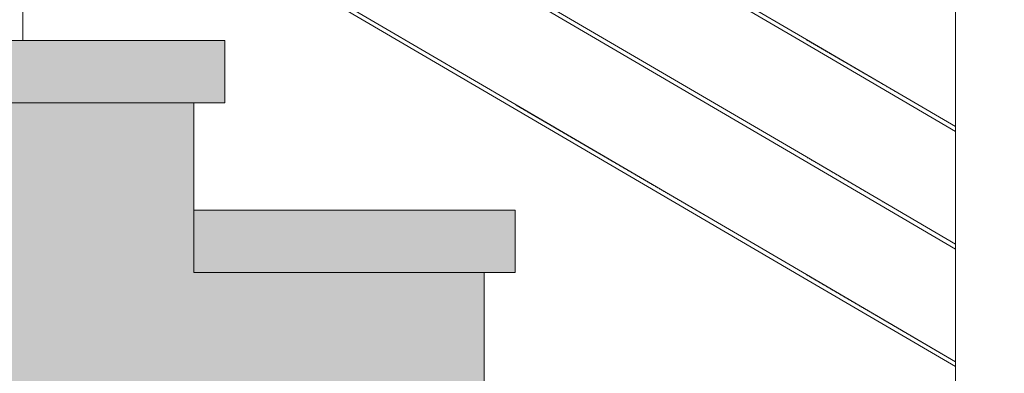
# Model space of a CAD drawing. Header units: millimetres. Extents: x -126680 to -83680, y 18016 to 39016.
# Tile 87 of 121: x -109347 to -108397, y 30137 to 30478. Entities that reach past the tile are written whole.
import ezdxf

# ---------------------------------------------------------------- set-up
doc = ezdxf.new("R2010")
doc.units = ezdxf.units.MM
doc.header["$MEASUREMENT"] = 0
doc.linetypes.add('Wipeout_Contour', pattern=[1000, 0, -1000])
doc.layers.add('Nowe_Konstrukcja - Schody', color=7, linetype='Continuous')
doc.layers.add('Nowe_Konstrukcja - Ściany zew', color=7, linetype='Continuous')
for name, color, linetype, lineweight, true_color in [('Nowe_Konstrukcja - Schody_Nr_pióra__101', 250, 'Continuous', 13, 0x333333), ('Nowe_Konstrukcja - Schody_Nr_pióra__116', 7, 'Continuous', 13, 0xcccccc), ('Nowe_Konstrukcja - Stropy_Nr_pióra__23', 7, 'Continuous', 13, 0x858585)]:
    doc.layers.add(name, color=color, linetype=linetype, lineweight=lineweight, true_color=true_color)
for name, color, linetype, lineweight in [('Nowe_Konstrukcja - Schody_Nr_pióra__3', 7, 'Continuous', 13), ('Nowe_Konstrukcja - Stropy_Nr_pióra__21', 7, 'Continuous', 20), ('Nowe_Tabelka_Nr_pióra__3', 7, 'Continuous', 13)]:
    doc.layers.add(name, color=color, linetype=linetype, lineweight=lineweight)
doc.styles.add('STYL_AUTOMATYCZNY_2', font='arial.ttf', dxfattribs={"width": 0.8})

msp = doc.modelspace()

# ---------------------------------------------------------------- wipeouts: each hides what was drawn before it
at = {"color": 254, "linetype": 'Wipeout_Contour', "lineweight": 0, "ltscale": 4085711.190507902}
msp.add_wipeout([(-109958.98, 30984.27), (-110019.94, 30948.64), (-109988.98, 30948.64), (-109988.98, 30888.64), (-110018.98, 30888.64), (-110018.98, 30785.01), (-109708.98, 30785.01), (-109708.98, 30725.01), (-109738.98, 30725.01), (-109738.98, 30621.37), (-109428.98, 30621.37), (-109428.98, 30561.37), (-109458.98, 30561.37), (-109458.98, 30457.73), (-109148.98, 30457.73), (-109148.98, 30397.73), (-109178.98, 30397.73), (-109178.98, 30294.1), (-108868.98, 30294.1), (-108868.98, 30234.1), (-108898.98, 30234.1), (-108898.98, 30130.46), (-108588.98, 30130.46), (-108588.98, 30070.46), (-108618.98, 30070.46), (-108618.98, 29966.83), (-108443.98, 29966.83), (-108443.98, 30143.41), (-108869.99, 30392.37), (-109149.99, 30556.01), (-109343.98, 30669.38), (-109343.98, 30457.74), (-109393.98, 30457.74), (-109393.98, 30698.6), (-109709.99, 30883.28), (-109920.89, 31006.53)], dxfattribs=at).dxf.layer = 'Nowe_Konstrukcja - Ściany zew'

# ---------------------------------------------------------------- next in the draw order: wipeouts: each hides what was drawn before it
at = {"color": 254, "linetype": 'Wipeout_Contour', "lineweight": 0, "ltscale": 905363.251877}
msp.add_wipeout([(-109343.98, 30896.05), (-109343.98, 30787.35), (-109147.97, 30672.8), (-108867.97, 30509.16), (-108443.98, 30261.37), (-108443.98, 30370.07), (-108869.99, 30619.04), (-109149.99, 30782.68)], dxfattribs=at).dxf.layer = 'Nowe_Konstrukcja - Ściany zew'

# ---------------------------------------------------------------- next in the draw order: wipeouts: each hides what was drawn before it
at = {"color": 254, "linetype": 'Wipeout_Contour', "lineweight": 0, "ltscale": 1018388.090899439}
msp.add_wipeout([(-109343.98, 30900.68), (-109147.97, 30786.13), (-108867.97, 30622.49), (-108587.97, 30458.86), (-108443.98, 30374.71), (-108443.98, 30483.41), (-108869.99, 30732.37), (-109149.99, 30896.01), (-109343.98, 31009.38)], dxfattribs=at).dxf.layer = 'Nowe_Konstrukcja - Ściany zew'

# ---------------------------------------------------------------- next in the draw order: wipeouts: each hides what was drawn before it
at = {"color": 254, "linetype": 'Wipeout_Contour', "lineweight": 0, "ltscale": 905118.423751}
msp.add_wipeout([(-109149.99, 30669.34), (-109343.98, 30782.72), (-109343.98, 30674.01), (-109147.97, 30559.46), (-108867.97, 30395.83), (-108443.98, 30148.04), (-108443.98, 30256.74), (-108869.99, 30505.71)], dxfattribs=at).dxf.layer = 'Nowe_Konstrukcja - Ściany zew'

# ---------------------------------------------------------------- next in the draw order: linework, layer by layer
at = {"layer": 'Nowe_Konstrukcja - Schody_Nr_pióra__3', "color": 7, "linetype": 'Continuous', "lineweight": 13}
for p, q in [((-109178.98, 30294.1), (-109178.98, 30397.73)), ((-108898.98, 30130.46), (-108898.98, 30234.1))]:
    msp.add_line(p, q, dxfattribs=at)

# ---------------------------------------------------------------- next in the draw order: texts
at = {"layer": 'Nowe_Tabelka_Nr_pióra__3', "color": 7, "linetype": 'Continuous', "lineweight": 13, "insert": (-109638.94, 29718.08), "char_height": 167.1876, "attachment_point": 8, "rotation": 329.89621, "line_spacing_factor": 0.938208, "style": 'STYL_AUTOMATYCZNY_2'}
msp.add_mtext('\\A1;{\\pqc;\\fArial|b0|i0|c238|p0;\\W0.800000;11 x 16,36\\P\\pqc;\\fArial|b0|i0|c238|p0;\\W0.800000;28}', dxfattribs=at)

# ---------------------------------------------------------------- next in the draw order: wipeouts: each hides what was drawn before it
at = {"color": 254, "linetype": 'Wipeout_Contour', "lineweight": 0, "ltscale": 454683.805374}
msp.add_wipeout([(-109393.98, 30457.74), (-109343.98, 30457.74), (-109343.98, 31486.31), (-109393.98, 31486.31)], dxfattribs=at).dxf.layer = 'Nowe_Konstrukcja - Schody'
at = {"color": 254, "linetype": 'Wipeout_Contour', "lineweight": 0, "ltscale": 450458.095091}
msp.add_wipeout([(-108443.98, 30931.11), (-108443.98, 29966.83), (-108393.98, 29966.83), (-108393.98, 30931.11)], dxfattribs=at).dxf.layer = 'Nowe_Konstrukcja - Schody'

# ---------------------------------------------------------------- next in the draw order: linework, layer by layer
at = {"layer": 'Nowe_Konstrukcja - Schody_Nr_pióra__101', "color": 250, "linetype": 'Continuous', "lineweight": 13, "true_color": 0x333333}
msp.add_line((-109343.98, 30457.74), (-109343.98, 31486.31), dxfattribs=at)

# ---------------------------------------------------------------- next in the draw order: wipeouts: each hides what was drawn before it
at = {"color": 254, "linetype": 'Wipeout_Contour', "lineweight": 0, "ltscale": 450548.776514}
msp.add_wipeout([(-108589.99, 30228.74), (-108443.98, 30143.41), (-108443.98, 30144.09), (-108589.69, 30229.24)], dxfattribs=at).dxf.layer = 'Nowe_Konstrukcja - Schody'

# ---------------------------------------------------------------- next in the draw order: wipeouts: each hides what was drawn before it
at = {"color": 254, "linetype": 'Wipeout_Contour', "lineweight": 0, "ltscale": 450549.048885}
msp.add_wipeout([(-108588.98, 30230.46), (-108443.98, 30145.72), (-108443.98, 30147.36), (-108588.27, 30231.69)], dxfattribs=at).dxf.layer = 'Nowe_Konstrukcja - Schody'

# ---------------------------------------------------------------- next in the draw order: wipeouts: each hides what was drawn before it
at = {"color": 254, "linetype": 'Wipeout_Contour', "lineweight": 0, "ltscale": 450549.156745}
msp.add_wipeout([(-108588.27, 30231.69), (-108443.98, 30147.36), (-108443.98, 30148.04), (-108587.97, 30232.19)], dxfattribs=at).dxf.layer = 'Nowe_Konstrukcja - Schody'

# ---------------------------------------------------------------- next in the draw order: wipeouts: each hides what was drawn before it
at = {"color": 254, "linetype": 'Wipeout_Contour', "lineweight": 0, "ltscale": 451502.830319}
msp.add_wipeout([(-108589.99, 30228.74), (-108589.69, 30229.24), (-108869.69, 30392.88), (-108869.99, 30392.37)], dxfattribs=at).dxf.layer = 'Nowe_Konstrukcja - Schody'

# ---------------------------------------------------------------- next in the draw order: wipeouts: each hides what was drawn before it
at = {"color": 254, "linetype": 'Wipeout_Contour', "lineweight": 0, "ltscale": 451500.375726}
msp.add_wipeout([(-108588.98, 30230.46), (-108588.27, 30231.69), (-108868.27, 30395.32), (-108868.98, 30394.1)], dxfattribs=at).dxf.layer = 'Nowe_Konstrukcja - Schody'

# ---------------------------------------------------------------- next in the draw order: wipeouts: each hides what was drawn before it
at = {"color": 254, "linetype": 'Wipeout_Contour', "lineweight": 0, "ltscale": 451499.359038}
msp.add_wipeout([(-108588.27, 30231.69), (-108587.97, 30232.19), (-108867.97, 30395.83), (-108868.27, 30395.32)], dxfattribs=at).dxf.layer = 'Nowe_Konstrukcja - Schody'

# ---------------------------------------------------------------- next in the draw order: hatches: boundary and pattern name
at = {"layer": 'Nowe_Konstrukcja - Schody_Nr_pióra__116', "linetype": 'Continuous', "lineweight": 13, "true_color": 0xcccccc}
msp.add_hatch(color=254, dxfattribs=at).paths.add_polyline_path([(-109178.98, 30234.1), (-108868.98, 30234.1), (-108868.98, 30294.1), (-109178.98, 30294.1)])

# ---------------------------------------------------------------- next in the draw order: linework, layer by layer
at = {"layer": 'Nowe_Konstrukcja - Schody_Nr_pióra__101', "color": 250, "linetype": 'Continuous', "lineweight": 13, "true_color": 0x333333}
for p, q in [((-108443.98, 30148.04), (-108587.97, 30232.19)), ((-108443.98, 30143.41), (-108589.99, 30228.74))]:
    msp.add_line(p, q, dxfattribs=at)
at = {"layer": 'Nowe_Konstrukcja - Schody_Nr_pióra__3', "color": 7, "linetype": 'Continuous', "lineweight": 13}
for p, q in [((-109178.98, 30294.1), (-108868.98, 30294.1)), ((-108868.98, 30234.1), (-108868.98, 30294.1)), ((-108898.98, 30234.1), (-108868.98, 30234.1))]:
    msp.add_line(p, q, dxfattribs=at)

# ---------------------------------------------------------------- next in the draw order: wipeouts: each hides what was drawn before it
at = {"color": 254, "linetype": 'Wipeout_Contour', "lineweight": 0, "ltscale": 452757.580168}
msp.add_wipeout([(-108869.99, 30392.37), (-108869.69, 30392.88), (-109149.69, 30556.52), (-109149.99, 30556.01)], dxfattribs=at).dxf.layer = 'Nowe_Konstrukcja - Schody'
at = {"color": 254, "linetype": 'Wipeout_Contour', "lineweight": 0, "ltscale": 450670.479813}
msp.add_wipeout([(-108589.99, 30342.07), (-108443.98, 30256.74), (-108443.98, 30257.42), (-108589.69, 30342.58)], dxfattribs=at).dxf.layer = 'Nowe_Konstrukcja - Schody'

# ---------------------------------------------------------------- next in the draw order: wipeouts: each hides what was drawn before it
at = {"color": 254, "linetype": 'Wipeout_Contour', "lineweight": 0, "ltscale": 452755.132378}
msp.add_wipeout([(-108868.98, 30394.1), (-108868.27, 30395.32), (-109148.27, 30558.96), (-109148.98, 30557.74)], dxfattribs=at).dxf.layer = 'Nowe_Konstrukcja - Schody'
at = {"color": 254, "linetype": 'Wipeout_Contour', "lineweight": 0, "ltscale": 450670.761933}
msp.add_wipeout([(-108588.98, 30343.8), (-108443.98, 30259.06), (-108443.98, 30260.7), (-108588.27, 30345.02)], dxfattribs=at).dxf.layer = 'Nowe_Konstrukcja - Schody'

# ---------------------------------------------------------------- next in the draw order: wipeouts: each hides what was drawn before it
at = {"color": 254, "linetype": 'Wipeout_Contour', "lineweight": 0, "ltscale": 452754.118508}
msp.add_wipeout([(-108868.27, 30395.32), (-108867.97, 30395.83), (-109147.97, 30559.46), (-109148.27, 30558.96)], dxfattribs=at).dxf.layer = 'Nowe_Konstrukcja - Schody'
at = {"color": 254, "linetype": 'Wipeout_Contour', "lineweight": 0, "ltscale": 450670.873829}
msp.add_wipeout([(-108588.27, 30345.02), (-108443.98, 30260.7), (-108443.98, 30261.37), (-108587.97, 30345.52)], dxfattribs=at).dxf.layer = 'Nowe_Konstrukcja - Schody'

# ---------------------------------------------------------------- next in the draw order: hatches: boundary and pattern name
at = {"layer": 'Nowe_Konstrukcja - Schody_Nr_pióra__116', "linetype": 'Continuous', "lineweight": 13, "true_color": 0xcccccc}
msp.add_hatch(color=254, dxfattribs=at).paths.add_polyline_path([(-109458.98, 30397.73), (-109148.98, 30397.73), (-109148.98, 30457.73), (-109458.98, 30457.73)])

# ---------------------------------------------------------------- next in the draw order: linework, layer by layer
at = {"layer": 'Nowe_Konstrukcja - Schody_Nr_pióra__3', "color": 7, "linetype": 'Continuous', "lineweight": 13}
for p, q in [((-109458.98, 30457.73), (-109148.98, 30457.73)), ((-109148.98, 30397.73), (-109148.98, 30457.73)), ((-109178.98, 30397.73), (-109148.98, 30397.73))]:
    msp.add_line(p, q, dxfattribs=at)

# ---------------------------------------------------------------- next in the draw order: wipeouts: each hides what was drawn before it
at = {"color": 254, "linetype": 'Wipeout_Contour', "lineweight": 0, "ltscale": 451624.776}
msp.add_wipeout([(-108589.99, 30342.07), (-108589.69, 30342.58), (-108869.69, 30506.21), (-108869.99, 30505.71)], dxfattribs=at).dxf.layer = 'Nowe_Konstrukcja - Schody'

# ---------------------------------------------------------------- next in the draw order: wipeouts: each hides what was drawn before it
at = {"color": 254, "linetype": 'Wipeout_Contour', "lineweight": 0, "ltscale": 451622.330439}
msp.add_wipeout([(-108588.98, 30343.8), (-108588.27, 30345.02), (-108868.27, 30508.65), (-108868.98, 30507.43)], dxfattribs=at).dxf.layer = 'Nowe_Konstrukcja - Schody'

# ---------------------------------------------------------------- next in the draw order: wipeouts: each hides what was drawn before it
at = {"color": 254, "linetype": 'Wipeout_Contour', "lineweight": 0, "ltscale": 451621.317493}
msp.add_wipeout([(-108588.27, 30345.02), (-108587.97, 30345.52), (-108867.97, 30509.16), (-108868.27, 30508.65)], dxfattribs=at).dxf.layer = 'Nowe_Konstrukcja - Schody'

# ---------------------------------------------------------------- next in the draw order: linework, layer by layer
at = {"layer": 'Nowe_Konstrukcja - Schody_Nr_pióra__101', "color": 250, "linetype": 'Continuous', "lineweight": 13, "true_color": 0x333333}
for p, q in [((-108443.98, 30261.37), (-108587.97, 30345.52)), ((-108443.98, 30256.74), (-108589.99, 30342.07))]:
    msp.add_line(p, q, dxfattribs=at)

# ---------------------------------------------------------------- next in the draw order: wipeouts: each hides what was drawn before it
at = {"color": 254, "linetype": 'Wipeout_Contour', "lineweight": 0, "ltscale": 450792.606141}
msp.add_wipeout([(-108589.99, 30455.4), (-108443.98, 30370.07), (-108443.98, 30370.75), (-108589.69, 30455.91)], dxfattribs=at).dxf.layer = 'Nowe_Konstrukcja - Schody'

# ---------------------------------------------------------------- next in the draw order: wipeouts: each hides what was drawn before it
at = {"color": 254, "linetype": 'Wipeout_Contour', "lineweight": 0, "ltscale": 450792.898001}
msp.add_wipeout([(-108588.98, 30457.13), (-108443.98, 30372.39), (-108443.98, 30374.03), (-108588.27, 30458.35)], dxfattribs=at).dxf.layer = 'Nowe_Konstrukcja - Schody'

# ---------------------------------------------------------------- next in the draw order: wipeouts: each hides what was drawn before it
at = {"color": 254, "linetype": 'Wipeout_Contour', "lineweight": 0, "ltscale": 450793.013933}
msp.add_wipeout([(-108588.27, 30458.35), (-108443.98, 30374.03), (-108443.98, 30374.71), (-108587.97, 30458.86)], dxfattribs=at).dxf.layer = 'Nowe_Konstrukcja - Schody'

# ---------------------------------------------------------------- next in the draw order: linework, layer by layer
at = {"layer": 'Nowe_Konstrukcja - Schody_Nr_pióra__101', "color": 250, "linetype": 'Continuous', "lineweight": 13, "true_color": 0x333333}
for p, q in [((-108443.98, 29966.83), (-108443.98, 30931.11)), ((-108589.99, 30228.74), (-108869.99, 30392.37)), ((-108587.97, 30232.19), (-108867.97, 30395.83))]:
    msp.add_line(p, q, dxfattribs=at)

# ---------------------------------------------------------------- next in the draw order: wipeouts: each hides what was drawn before it
at = {"color": 254, "linetype": 'Wipeout_Contour', "lineweight": 0, "ltscale": 451747.143689}
msp.add_wipeout([(-108589.99, 30455.4), (-108589.69, 30455.91), (-108869.69, 30619.55), (-108869.99, 30619.04)], dxfattribs=at).dxf.layer = 'Nowe_Konstrukcja - Schody'

# ---------------------------------------------------------------- next in the draw order: wipeouts: each hides what was drawn before it
at = {"color": 254, "linetype": 'Wipeout_Contour', "lineweight": 0, "ltscale": 451744.707157}
msp.add_wipeout([(-108588.98, 30457.13), (-108588.27, 30458.35), (-108868.27, 30621.99), (-108868.98, 30620.77)], dxfattribs=at).dxf.layer = 'Nowe_Konstrukcja - Schody'

# ---------------------------------------------------------------- next in the draw order: wipeouts: each hides what was drawn before it
at = {"color": 254, "linetype": 'Wipeout_Contour', "lineweight": 0, "ltscale": 451743.697951}
msp.add_wipeout([(-108588.27, 30458.35), (-108587.97, 30458.86), (-108867.97, 30622.49), (-108868.27, 30621.99)], dxfattribs=at).dxf.layer = 'Nowe_Konstrukcja - Schody'

# ---------------------------------------------------------------- next in the draw order: hatches: boundary and pattern name
at = {"layer": 'Nowe_Konstrukcja - Stropy_Nr_pióra__23', "linetype": 'Continuous', "lineweight": 13, "true_color": 0x858585}
h = msp.add_hatch(dxfattribs=at)
h.set_pattern_fill('Beton_zbrojony_0002', color=252, style=0, pattern_type=2)
h.set_pattern_definition([(45, (0, 0), (-91.92388, 91.92388), []), (45, (-45.96, 45.96), (-91.92388, 91.92388), [97.5, -32.5])])
h.paths.add_polyline_path([(-112149.51, 31052.28), (-112149.51, 30751.94), (-111909.51, 30751.94), (-111909.51, 30852.28), (-111868.98, 30852.28), (-110633.14, 30852.28), (-108038.51, 29335.94), (-107484.69, 29012.28), (-107468.98, 29012.28), (-107468.98, 28992.28), (-105849.51, 28992.28), (-105849.51, 28792.28), (-105609.51, 28792.28), (-105609.51, 28992.28), (-100413.86, 28992.28), (-95969.5, 28992.28), (-95969.5, 28792.46), (-95969.5, 28792.28), (-95829.51, 28792.28), (-95768.42, 28792.28), (-95709.51, 28792.28), (-95709.51, 29192.28), (-95709.51, 30212.28), (-95969.5, 30212.28), (-95969.5, 29192.28), (-100413.86, 29192.28), (-105729.51, 29192.28), (-107468.98, 29192.28), (-107468.98, 29312.28), (-107498.98, 29312.28), (-107498.98, 29415.92), (-107778.98, 29415.92), (-107778.98, 29475.92), (-107778.98, 29579.55), (-108058.98, 29579.55), (-108058.98, 29639.55), (-108058.98, 29743.19), (-108338.98, 29743.19), (-108338.98, 29906.83), (-108618.98, 29906.83), (-108618.98, 29966.83), (-108618.98, 30070.46), (-108723.67, 30070.46), (-108898.98, 30070.46), (-108898.98, 30130.46), (-108898.98, 30234.1), (-109178.98, 30234.1), (-109178.98, 30294.1), (-109178.98, 30397.73), (-109458.98, 30397.73), (-109458.98, 30457.73), (-109458.98, 30561.37), (-109738.98, 30561.37), (-109738.98, 30621.37), (-109738.98, 30725.01), (-110018.98, 30725.01), (-110018.98, 30785.01), (-110018.98, 30888.64), (-110298.98, 30888.64), (-110298.98, 31052.28), (-111909.51, 31052.28)])

# ---------------------------------------------------------------- next in the draw order: linework, layer by layer
at = {"layer": 'Nowe_Konstrukcja - Schody_Nr_pióra__101', "color": 250, "linetype": 'Continuous', "lineweight": 13, "true_color": 0x333333}
for p, q in [((-108589.99, 30455.4), (-108869.99, 30619.04)), ((-108587.97, 30458.86), (-108867.97, 30622.49)), ((-108869.99, 30392.37), (-109149.99, 30556.01)), ((-108867.97, 30395.83), (-109147.97, 30559.46)), ((-108589.99, 30342.07), (-108869.99, 30505.71)), ((-108587.97, 30345.52), (-108867.97, 30509.16)), ((-108443.98, 30374.71), (-108587.97, 30458.86)), ((-108443.98, 30370.07), (-108589.99, 30455.4))]:
    msp.add_line(p, q, dxfattribs=at)
at = {"layer": 'Nowe_Konstrukcja - Stropy_Nr_pióra__21', "color": 7, "linetype": 'Continuous', "lineweight": 20, "flags": 128}
msp.add_lwpolyline([(-108338.98, 29906.83), (-108618.98, 29906.83), (-108618.98, 29966.83), (-108618.98, 30070.46), (-108723.67, 30070.46), (-108898.98, 30070.46), (-108898.98, 30130.46), (-108898.98, 30234.1), (-109178.98, 30234.1), (-109178.98, 30294.1), (-109178.98, 30397.73), (-109458.98, 30397.73), (-109458.98, 30457.73), (-109458.98, 30561.37), (-109738.98, 30561.37), (-109738.98, 30621.37), (-109738.98, 30725.01), (-110018.98, 30725.01), (-110018.98, 30785.01), (-110018.98, 30888.64), (-110298.98, 30888.64), (-110298.98, 31052.28), (-111909.51, 31052.28)], dxfattribs=at)

doc.saveas('drawing.dxf')
